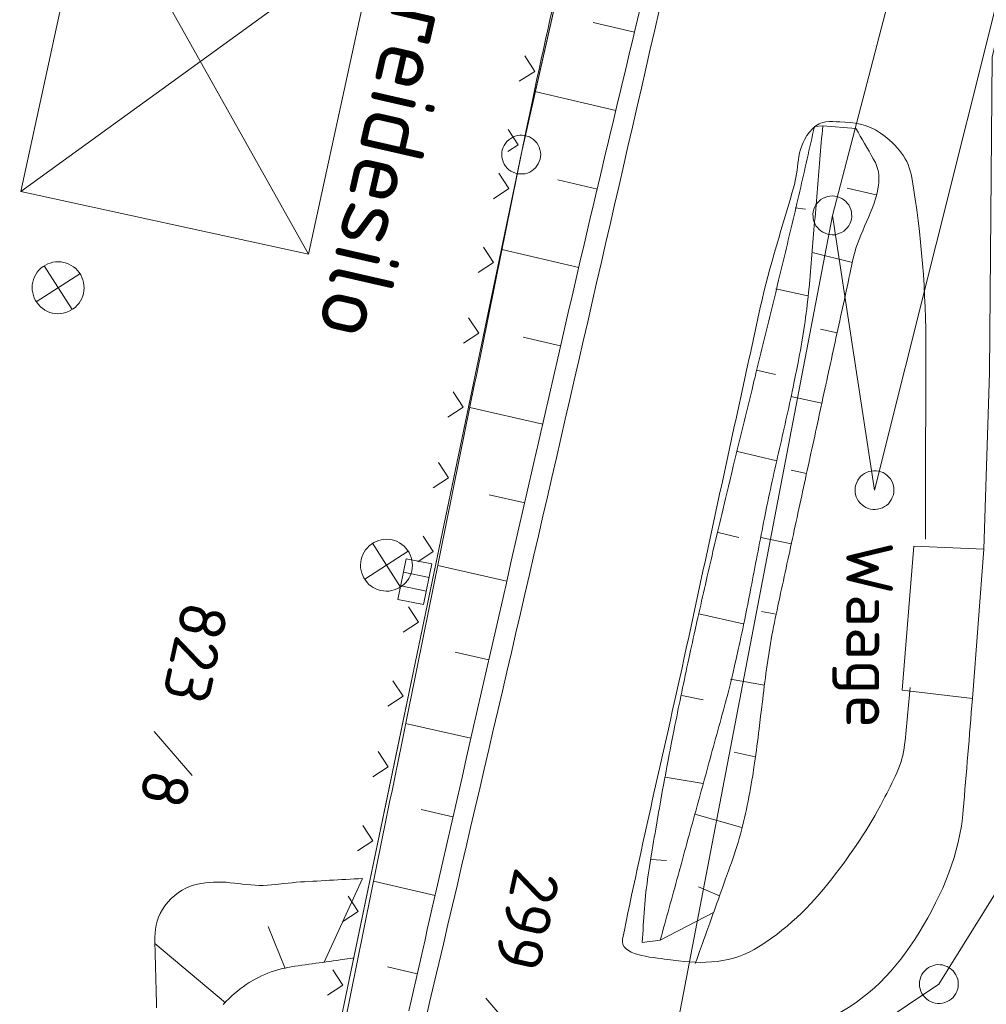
# Model space of a CAD drawing. Header units: metres. Extents: x 3425540 to 3446143, y 5432760 to 5444637.
# Tile 163 of 256: x 3436021 to 3436058, y 5440066 to 5440104. Entities that reach past the tile are written whole.
import ezdxf
from ezdxf.enums import TextEntityAlignment as Align

# ---------------------------------------------------------------- set-up
doc = ezdxf.new("R2010")
doc.units = ezdxf.units.M
for name, color, linetype, lineweight in [('B_Bestand', 9, 'Continuous', 18), ('B_Böschung', 9, 'Continuous', 18), ('B_Flurgrenzen', 9, 'Continuous', 18)]:
    doc.layers.add(name, color=color, linetype=linetype, lineweight=lineweight)
doc.styles.get("Standard").update_dxf_attribs({"font": 'isocpeur.ttf'})

msp = doc.modelspace()

# ---------------------------------------------------------------- linework, layer by layer
at = {"layer": 'B_Bestand'}
for p, q in [((3436020.947, 5440096.89), (3436023.675, 5440109.388)), ((3436023.675, 5440109.388), (3436032.031, 5440094.47)), ((3436034.74, 5440106.88), (3436020.947, 5440096.89)), ((3436034.74, 5440106.88), (3436032.031, 5440094.47)), ((3436042.096, 5440106.563), (3436040.775, 5440100.71)), ((3436040.751, 5440101.516), (3436040.374, 5440102.114)), ((3436040.775, 5440100.71), (3436040.232, 5440098.307)), ((3436040.11, 5440098.677), (3436039.733, 5440099.274)), ((3436039.711, 5440098.425), (3436040.11, 5440098.677)), ((3436039.754, 5440096.995), (3436039.367, 5440097.586)), ((3436039.163, 5440096.607), (3436039.754, 5440096.995)), ((3436032.031, 5440094.47), (3436020.947, 5440096.89)), ((3436039.161, 5440094.145), (3436038.773, 5440094.737)), ((3436021.852, 5440094.019), (3436022.922, 5440092.332)), ((3436038.569, 5440093.758), (3436039.161, 5440094.145)), ((3436023.228, 5440093.715), (3436021.546, 5440092.636)), ((3436038.593, 5440091.423), (3436038.206, 5440092.015)), ((3436038.002, 5440091.036), (3436038.593, 5440091.423)), ((3436038, 5440088.574), (3436037.612, 5440089.165)), ((3436037.408, 5440088.187), (3436038, 5440088.574)), ((3436037.432, 5440085.852), (3436037.045, 5440086.443)), ((3436036.841, 5440085.464), (3436037.432, 5440085.852)), ((3436035.882, 5440083.02), (3436034.2, 5440081.941)), ((3436034.506, 5440083.324), (3436035.576, 5440081.637)), ((3436054.919, 5440077.665), (3436055.357, 5440083.213)), ((3436055.357, 5440083.213), (3436058.06, 5440083.097)), ((3436058.06, 5440083.097), (3436057.622, 5440077.343)), ((3436036.684, 5440082.009), (3436035.697, 5440082.211)), ((3436036.577, 5440081.485), (3436035.59, 5440081.687)), ((3436036.56, 5440080.685), (3436035.336, 5440074.812)), ((3436036.271, 5440080.281), (3436035.884, 5440080.872)), ((3436035.68, 5440079.893), (3436036.271, 5440080.281)), ((3436035.678, 5440077.431), (3436035.29, 5440078.023)), ((3436057.622, 5440077.343), (3436054.919, 5440077.665)), ((3436035.086, 5440077.044), (3436035.678, 5440077.431)), ((3436035.111, 5440074.709), (3436034.723, 5440075.301)), ((3436034.519, 5440074.322), (3436035.111, 5440074.709)), ((3436034.517, 5440071.86), (3436034.129, 5440072.451)), ((3436033.925, 5440071.472), (3436034.517, 5440071.86)), ((3436033.95, 5440069.138), (3436033.562, 5440069.729)), ((3436033.358, 5440068.75), (3436033.95, 5440069.138)), ((3436033.356, 5440066.288), (3436032.968, 5440066.88)), ((3436032.764, 5440065.901), (3436033.356, 5440066.288))]:
    msp.add_line(p, q, dxfattribs=at)
for points in [[(3436084.112, 5440211.114), (3436074.693, 5440171.76), (3436067.986, 5440143.518), (3436062.974, 5440121.925), (3436058.377, 5440102.064), (3436058.28, 5440089.897), (3436058.06, 5440083.097)], [(3436022.17, 5440092.198), (3436022.274, 5440092.181), (3436022.378, 5440092.174), (3436022.483, 5440092.179), (3436022.586, 5440092.195), (3436022.688, 5440092.221), (3436022.786, 5440092.258), (3436022.879, 5440092.304), (3436022.968, 5440092.361), (3436023.05, 5440092.426), (3436023.124, 5440092.499), (3436023.191, 5440092.58), (3436023.248, 5440092.667), (3436023.297, 5440092.76), (3436023.335, 5440092.858), (3436023.363, 5440092.959), (3436023.38, 5440093.062), (3436023.386, 5440093.166), (3436023.382, 5440093.271), (3436023.366, 5440093.375), (3436023.34, 5440093.476), (3436023.303, 5440093.574), (3436023.257, 5440093.668), (3436023.2, 5440093.756), (3436023.135, 5440093.838), (3436023.062, 5440093.913), (3436022.981, 5440093.979), (3436022.893, 5440094.037), (3436022.801, 5440094.085), (3436022.703, 5440094.124), (3436022.602, 5440094.151), (3436022.499, 5440094.169), (3436022.394, 5440094.175), (3436022.29, 5440094.17), (3436022.186, 5440094.155), (3436022.085, 5440094.128), (3436021.987, 5440094.092), (3436021.893, 5440094.045), (3436021.805, 5440093.989), (3436021.723, 5440093.923), (3436021.648, 5440093.85), (3436021.582, 5440093.769), (3436021.524, 5440093.682), (3436021.476, 5440093.589), (3436021.437, 5440093.491), (3436021.409, 5440093.391), (3436021.392, 5440093.287), (3436021.386, 5440093.183), (3436021.391, 5440093.078), (3436021.406, 5440092.975), (3436021.433, 5440092.873), (3436021.469, 5440092.775), (3436021.516, 5440092.682), (3436021.572, 5440092.593), (3436021.637, 5440092.511), (3436021.711, 5440092.437), (3436021.792, 5440092.37), (3436021.879, 5440092.312), (3436021.972, 5440092.264), (3436022.069, 5440092.226), (3436022.17, 5440092.198)], [(3436034.824, 5440081.503), (3436034.928, 5440081.486), (3436035.032, 5440081.479), (3436035.137, 5440081.484), (3436035.24, 5440081.5), (3436035.342, 5440081.526), (3436035.44, 5440081.563), (3436035.533, 5440081.609), (3436035.622, 5440081.666), (3436035.704, 5440081.731), (3436035.778, 5440081.804), (3436035.845, 5440081.885), (3436035.902, 5440081.972), (3436035.951, 5440082.065), (3436035.989, 5440082.163), (3436036.017, 5440082.264), (3436036.034, 5440082.367), (3436036.04, 5440082.471), (3436036.036, 5440082.576), (3436036.02, 5440082.68), (3436035.994, 5440082.781), (3436035.957, 5440082.879), (3436035.911, 5440082.973), (3436035.854, 5440083.061), (3436035.789, 5440083.143), (3436035.716, 5440083.218), (3436035.635, 5440083.284), (3436035.547, 5440083.342), (3436035.455, 5440083.39), (3436035.357, 5440083.429), (3436035.256, 5440083.456), (3436035.153, 5440083.474), (3436035.048, 5440083.48), (3436034.944, 5440083.475), (3436034.84, 5440083.46), (3436034.739, 5440083.433), (3436034.641, 5440083.397), (3436034.547, 5440083.35), (3436034.459, 5440083.294), (3436034.377, 5440083.228), (3436034.302, 5440083.155), (3436034.236, 5440083.074), (3436034.178, 5440082.987), (3436034.13, 5440082.894), (3436034.091, 5440082.796), (3436034.063, 5440082.696), (3436034.046, 5440082.592), (3436034.04, 5440082.488), (3436034.045, 5440082.383), (3436034.06, 5440082.28), (3436034.087, 5440082.178), (3436034.123, 5440082.08), (3436034.17, 5440081.987), (3436034.226, 5440081.898), (3436034.291, 5440081.816), (3436034.365, 5440081.742), (3436034.446, 5440081.675), (3436034.533, 5440081.617), (3436034.626, 5440081.569), (3436034.723, 5440081.531), (3436034.824, 5440081.503)], [(3436036.79, 5440082.528), (3436036.47, 5440080.96), (3436035.482, 5440081.162), (3436035.803, 5440082.73), (3436036.79, 5440082.528)]]:
    msp.add_lwpolyline(points, dxfattribs=at)
for points, knots in [([(3435979.664, 5439954.64), (3435980.099, 5439954.133), (3435980.533, 5439953.626), (3435980.968, 5439953.119), (3435981.674, 5439952.296), (3435983.208, 5439952.194), (3435984.18, 5439952.598), (3435985.113, 5439952.986), (3435986.144, 5439953.637), (3435986.545, 5439954.639), (3435987.66, 5439957.43), (3435988.165, 5439960.212), (3435988.668, 5439963.069), (3435989.164, 5439965.886), (3435989.43, 5439968.731), (3435990.015, 5439971.531), (3435990.706, 5439974.84), (3435991.557, 5439978.108), (3435992.813, 5439981.261), (3435993.775, 5439983.675), (3435994.877, 5439986), (3435995.968, 5439988.341), (3435999.348, 5439995.592), (3436003.513, 5440002.473), (3436006.781, 5440009.776), (3436009.279, 5440015.361), (3436008.848, 5440021.843), (3436010.658, 5440027.719), (3436011.667, 5440030.993), (3436012.613, 5440034.354), (3436014.896, 5440037.028), (3436019.574, 5440042.508), (3436025.631, 5440046.002), (3436030.598, 5440050.909), (3436031.346, 5440051.649), (3436032.09, 5440052.372), (3436032.764, 5440053.207), (3436033.592, 5440054.234), (3436034.276, 5440055.379), (3436034.576, 5440056.638), (3436038.384, 5440072.62), (3436042.051, 5440088.609), (3436045.722, 5440104.617), (3436049.03, 5440119.044), (3436052.285, 5440133.477), (3436055.534, 5440147.909), (3436055.814, 5440149.153), (3436056.312, 5440150.471), (3436055.511, 5440151.734), (3436054.876, 5440152.734), (3436053.924, 5440153.45), (3436053.074, 5440153.531), (3436052.45, 5440153.591), (3436051.68, 5440153.123), (3436051.143, 5440152.432), (3436050.255, 5440151.29), (3436050.152, 5440150.158), (3436049.995, 5440148.944), (3436049.609, 5440145.952), (3436049.223, 5440142.959), (3436048.837, 5440139.966)], [0, 0, 0, 0, 0.008363, 0.008363, 0.008363, 0.021947, 0.021947, 0.021947, 0.034987, 0.034987, 0.034987, 0.071277, 0.071277, 0.071277, 0.107045, 0.107045, 0.107045, 0.149309, 0.149309, 0.149309, 0.181665, 0.181665, 0.181665, 0.281885, 0.281885, 0.281885, 0.358515, 0.358515, 0.358515, 0.401212, 0.401212, 0.401212, 0.4887, 0.4887, 0.4887, 0.501882, 0.501882, 0.501882, 0.518079, 0.518079, 0.518079, 0.723698, 0.723698, 0.723698, 0.909001, 0.909001, 0.909001, 0.924968, 0.924968, 0.924968, 0.937608, 0.937608, 0.937608, 0.946883, 0.946883, 0.946883, 0.962212, 0.962212, 0.962212, 1, 1, 1, 1]), ([(3436055.222, 5440077.771), (3436055.151, 5440077.039), (3436055.08, 5440076.306), (3436055.009, 5440075.573), (3436054.935, 5440074.808), (3436054.54, 5440074.118), (3436054.181, 5440073.42), (3436053.618, 5440072.328), (3436052.963, 5440071.375), (3436052.205, 5440070.396), (3436051.355, 5440069.299), (3436050.446, 5440068.403), (3436049.208, 5440067.672), (3436048.184, 5440067.068), (3436046.973, 5440067.116), (3436045.881, 5440067.279), (3436045.258, 5440067.372), (3436044.017, 5440067.447), (3436044.141, 5440068.069), (3436044.86, 5440071.666), (3436045.72, 5440075.264), (3436046.502, 5440078.863), (3436047.484, 5440083.38), (3436048.457, 5440087.899), (3436049.446, 5440092.414), (3436049.797, 5440094.017), (3436050.316, 5440095.578), (3436050.76, 5440097.159), (3436050.963, 5440097.883), (3436050.79, 5440098.6), (3436051.459, 5440099.301), (3436051.782, 5440099.64), (3436052.164, 5440099.584), (3436052.514, 5440099.568), (3436053.036, 5440099.545), (3436053.559, 5440099.498), (3436054.078, 5440099.134), (3436054.746, 5440098.665), (3436055.168, 5440098.122), (3436055.286, 5440097.428), (3436055.663, 5440095.207), (3436055.832, 5440092.987), (3436055.826, 5440090.756), (3436055.82, 5440088.334), (3436055.813, 5440085.911), (3436055.807, 5440083.488)], [0, 0, 0, 0, 0.032335, 0.032335, 0.032335, 0.066111, 0.066111, 0.066111, 0.119004, 0.119004, 0.119004, 0.178305, 0.178305, 0.178305, 0.227359, 0.227359, 0.227359, 0.255339, 0.255339, 0.255339, 0.417126, 0.417126, 0.417126, 0.620173, 0.620173, 0.620173, 0.692265, 0.692265, 0.692265, 0.725257, 0.725257, 0.725257, 0.741192, 0.741192, 0.741192, 0.764958, 0.764958, 0.764958, 0.795566, 0.795566, 0.795566, 0.893579, 0.893579, 0.893579, 1, 1, 1, 1]), ([(3436063.789, 5440002.697), (3436062.295, 5440002.119), (3436060.802, 5440001.541), (3436059.308, 5440000.963), (3436057.515, 5440000.269), (3436055.451, 5440000.274), (3436053.561, 5440000.478), (3436051.888, 5440000.658), (3436050.33, 5440001.297), (3436048.765, 5440002.222), (3436047.69, 5440002.857), (3436046.561, 5440003.483), (3436046.212, 5440004.623), (3436044.652, 5440009.714), (3436044.072, 5440014.839), (3436043.379, 5440020.015), (3436042.719, 5440024.941), (3436041.976, 5440029.848), (3436041.547, 5440034.797), (3436041.155, 5440039.311), (3436041.373, 5440043.854), (3436041.41, 5440048.381), (3436041.445, 5440052.634), (3436041.36, 5440056.859), (3436042.829, 5440061.063), (3436042.993, 5440061.532), (3436043.442, 5440061.836), (3436043.89, 5440062.009), (3436044.915, 5440062.404), (3436045.97, 5440062.615), (3436046.99, 5440062.98), (3436048.723, 5440063.601), (3436050.434, 5440064.213), (3436052.12, 5440065.027), (3436053.576, 5440065.73), (3436054.689, 5440066.885), (3436055.567, 5440068.321), (3436056.49, 5440069.83), (3436057.131, 5440071.37), (3436057.268, 5440073.035), (3436057.386, 5440074.471), (3436057.504, 5440075.907), (3436057.622, 5440077.343)], [0, 0, 0, 0, 0.047872, 0.047872, 0.047872, 0.105336, 0.105336, 0.105336, 0.156182, 0.156182, 0.156182, 0.1911, 0.1911, 0.1911, 0.347034, 0.347034, 0.347034, 0.49544, 0.49544, 0.49544, 0.630791, 0.630791, 0.630791, 0.757936, 0.757936, 0.757936, 0.772099, 0.772099, 0.772099, 0.804465, 0.804465, 0.804465, 0.859497, 0.859497, 0.859497, 0.907001, 0.907001, 0.907001, 0.956933, 0.956933, 0.956933, 1, 1, 1, 1])]:
    msp.add_open_spline(points, degree=3, knots=knots, dxfattribs=at)
at = {"layer": 'B_Böschung'}
for p, q in [((3436044.597, 5440103.022), (3436043, 5440103.4)), ((3436043.884, 5440100.001), (3436040.752, 5440100.74)), ((3436051.532, 5440099.388), (3436051.851, 5440099.415)), ((3436053.13, 5440099.313), (3436051.851, 5440099.415)), ((3436043.171, 5440096.98), (3436041.64, 5440097.34)), ((3436053.917, 5440096.762), (3436052.793, 5440097.007)), ((3436050.789, 5440096.258), (3436051.183, 5440096.203)), ((3436042.458, 5440093.959), (3436039.49, 5440094.651)), ((3436052.994, 5440094.147), (3436051.44, 5440094.531)), ((3436050.047, 5440093.128), (3436051.278, 5440092.864)), ((3436052.405, 5440091.436), (3436051.769, 5440091.577)), ((3436041.752, 5440090.936), (3436040.311, 5440091.27)), ((3436049.304, 5440089.997), (3436050.03, 5440089.832)), ((3436051.817, 5440088.724), (3436050.618, 5440088.989)), ((3436041.06, 5440087.91), (3436038.252, 5440088.555)), ((3436048.561, 5440086.867), (3436050.087, 5440086.507)), ((3436051.229, 5440086.012), (3436050.632, 5440086.14)), ((3436040.368, 5440084.885), (3436039.001, 5440085.197)), ((3436047.819, 5440083.737), (3436048.623, 5440083.549)), ((3436050.642, 5440083.3), (3436049.463, 5440083.545)), ((3436039.676, 5440081.859), (3436037.015, 5440082.467)), ((3436050.054, 5440080.588), (3436049.49, 5440080.695)), ((3436047.076, 5440080.607), (3436048.791, 5440080.222)), ((3436038.984, 5440078.833), (3436037.691, 5440079.128)), ((3436049.603, 5440077.851), (3436048.299, 5440078.083)), ((3436046.422, 5440077.457), (3436047.25, 5440077.288)), ((3436038.293, 5440075.807), (3436035.779, 5440076.381)), ((3436049.251, 5440075.099), (3436048.439, 5440075.268)), ((3436045.777, 5440074.305), (3436047.248, 5440074.063)), ((3436037.603, 5440072.781), (3436036.382, 5440073.059)), ((3436048.731, 5440072.376), (3436046.925, 5440072.885)), ((3436045.232, 5440071.135), (3436045.826, 5440071.092)), ((3436032.641, 5440067.181), (3436034.116, 5440070.405)), ((3436036.912, 5440069.754), (3436034.544, 5440070.296)), ((3436047.875, 5440069.738), (3436047.062, 5440070.079)), ((3436047.646, 5440069.099), (3436045.592, 5440068.03)), ((3436031.131, 5440066.938), (3436030.48, 5440068.557)), ((3436028.83, 5440065.608), (3436026.115, 5440067.895)), ((3436044.892, 5440067.938), (3436045.592, 5440068.03)), ((3436036.223, 5440066.728), (3436035.078, 5440067.004))]:
    msp.add_line(p, q, dxfattribs=at)
for points in [[(3436039.277, 5440093.602), (3436039.431, 5440094.364), (3436039.509, 5440094.746), (3436039.586, 5440095.127), (3436039.664, 5440095.508), (3436039.818, 5440096.27), (3436039.896, 5440096.651), (3436040.05, 5440097.413), (3436040.128, 5440097.794), (3436040.205, 5440098.175), (3436040.439, 5440099.318), (3436040.597, 5440100.08), (3436040.677, 5440100.46), (3436040.758, 5440100.84), (3436040.839, 5440101.221), (3436040.92, 5440101.601), (3436041.002, 5440101.981), (3436041.085, 5440102.361), (3436041.169, 5440102.741), (3436041.253, 5440103.12), (3436041.338, 5440103.5), (3436041.423, 5440103.879)], [(3436044.803, 5440103.891), (3436044.613, 5440103.095), (3436044.517, 5440102.696), (3436044.423, 5440102.298), (3436044.327, 5440101.9), (3436044.232, 5440101.502), (3436044.137, 5440101.103), (3436044.042, 5440100.705), (3436043.947, 5440100.308), (3436043.852, 5440099.909), (3436043.757, 5440099.511), (3436043.662, 5440099.112), (3436043.568, 5440098.714), (3436043.473, 5440098.316), (3436043.379, 5440097.917), (3436043.284, 5440097.519), (3436043.096, 5440096.721), (3436043.002, 5440096.323), (3436042.908, 5440095.924), (3436042.814, 5440095.526), (3436042.721, 5440095.127), (3436042.627, 5440094.728), (3436042.534, 5440094.329), (3436042.442, 5440093.93), (3436042.349, 5440093.531), (3436042.165, 5440092.733), (3436042.072, 5440092.334), (3436041.98, 5440091.935), (3436041.889, 5440091.536), (3436041.797, 5440091.137), (3436041.706, 5440090.739), (3436041.615, 5440090.345)], [(3436047.846, 5440083.962), (3436047.884, 5440084.118), (3436047.921, 5440084.274), (3436047.958, 5440084.429), (3436048.106, 5440085.053), (3436048.143, 5440085.208), (3436048.219, 5440085.52), (3436048.293, 5440085.832), (3436048.33, 5440085.987), (3436048.406, 5440086.299), (3436048.444, 5440086.454), (3436048.482, 5440086.611), (3436048.519, 5440086.766), (3436048.557, 5440086.922), (3436048.595, 5440087.077), (3436048.633, 5440087.234), (3436048.671, 5440087.389), (3436048.747, 5440087.701), (3436048.785, 5440087.856), (3436048.823, 5440088.012), (3436048.861, 5440088.167), (3436048.937, 5440088.479), (3436048.975, 5440088.634), (3436049.013, 5440088.791), (3436049.051, 5440088.947), (3436049.09, 5440089.102), (3436049.127, 5440089.257), (3436049.203, 5440089.569), (3436049.242, 5440089.725), (3436049.28, 5440089.88), (3436049.356, 5440090.192), (3436049.394, 5440090.347), (3436049.432, 5440090.503), (3436049.471, 5440090.658), (3436049.509, 5440090.814), (3436049.546, 5440090.97), (3436049.584, 5440091.126), (3436049.622, 5440091.281), (3436049.661, 5440091.437), (3436049.699, 5440091.592), (3436049.736, 5440091.749), (3436049.774, 5440091.905), (3436049.812, 5440092.06), (3436049.851, 5440092.215), (3436049.888, 5440092.372), (3436049.925, 5440092.527), (3436049.963, 5440092.683), (3436050.001, 5440092.838), (3436050.04, 5440092.994), (3436050.114, 5440093.306), (3436050.152, 5440093.462), (3436050.19, 5440093.617), (3436050.228, 5440093.773), (3436050.265, 5440093.929), (3436050.301, 5440094.085), (3436050.339, 5440094.24), (3436050.377, 5440094.396), (3436050.414, 5440094.552), (3436050.452, 5440094.709), (3436050.488, 5440094.864), (3436050.525, 5440095.019), (3436050.562, 5440095.175), (3436050.6, 5440095.332), (3436050.637, 5440095.488), (3436050.672, 5440095.643), (3436050.709, 5440095.799), (3436050.747, 5440095.954), (3436050.784, 5440096.111), (3436050.856, 5440096.423), (3436050.892, 5440096.578), (3436050.929, 5440096.734), (3436050.965, 5440096.891), (3436051.002, 5440097.047), (3436051.038, 5440097.202), (3436051.073, 5440097.358), (3436051.109, 5440097.514), (3436051.145, 5440097.671), (3436051.181, 5440097.827), (3436051.217, 5440097.982), (3436051.251, 5440098.138), (3436051.287, 5440098.296), (3436051.322, 5440098.452), (3436051.358, 5440098.607), (3436051.393, 5440098.763), (3436051.429, 5440098.919), (3436051.462, 5440099.076), (3436051.532, 5440099.388)], [(3436051.851, 5440099.415), (3436051.837, 5440099.254), (3436051.824, 5440099.094), (3436051.81, 5440098.933), (3436051.797, 5440098.773), (3436051.783, 5440098.612), (3436051.77, 5440098.452), (3436051.756, 5440098.291), (3436051.743, 5440098.13), (3436051.729, 5440097.97), (3436051.716, 5440097.809), (3436051.702, 5440097.649), (3436051.689, 5440097.488), (3436051.675, 5440097.328), (3436051.662, 5440097.167), (3436051.648, 5440097.006), (3436051.635, 5440096.846), (3436051.621, 5440096.685), (3436051.608, 5440096.525), (3436051.594, 5440096.364), (3436051.581, 5440096.204), (3436051.567, 5440096.043), (3436051.554, 5440095.882), (3436051.54, 5440095.722), (3436051.527, 5440095.561), (3436051.513, 5440095.401), (3436051.5, 5440095.24), (3436051.486, 5440095.08), (3436051.473, 5440094.919), (3436051.459, 5440094.758), (3436051.446, 5440094.598), (3436051.432, 5440094.437), (3436051.419, 5440094.277), (3436051.405, 5440094.116), (3436051.392, 5440093.956), (3436051.378, 5440093.795), (3436051.365, 5440093.635), (3436051.351, 5440093.474), (3436051.338, 5440093.313), (3436051.308, 5440092.993), (3436051.291, 5440092.833), (3436051.255, 5440092.513), (3436051.235, 5440092.353), (3436051.214, 5440092.193), (3436051.193, 5440092.034), (3436051.17, 5440091.875), (3436051.147, 5440091.715), (3436051.097, 5440091.397), (3436051.045, 5440091.079), (3436051.018, 5440090.921), (3436050.989, 5440090.762), (3436050.961, 5440090.604), (3436050.931, 5440090.445), (3436050.902, 5440090.287), (3436050.84, 5440089.971), (3436050.808, 5440089.812), (3436050.744, 5440089.496), (3436050.711, 5440089.338), (3436050.677, 5440089.181), (3436050.644, 5440089.023), (3436050.61, 5440088.865), (3436050.575, 5440088.707), (3436050.541, 5440088.55), (3436050.471, 5440088.234), (3436050.435, 5440088.077), (3436050.4, 5440087.919), (3436050.364, 5440087.762), (3436050.328, 5440087.604), (3436050.293, 5440087.447), (3436050.257, 5440087.289), (3436050.221, 5440087.132), (3436050.185, 5440086.974), (3436050.149, 5440086.817), (3436050.114, 5440086.659), (3436050.078, 5440086.502), (3436050.043, 5440086.344), (3436050.007, 5440086.186), (3436049.972, 5440086.029), (3436049.937, 5440085.871), (3436049.903, 5440085.714), (3436049.868, 5440085.556), (3436049.834, 5440085.398), (3436049.801, 5440085.24), (3436049.767, 5440085.083), (3436049.735, 5440084.925), (3436049.702, 5440084.767), (3436049.606, 5440084.293), (3436049.575, 5440084.135), (3436049.544, 5440083.976), (3436049.512, 5440083.818), (3436049.482, 5440083.66), (3436049.451, 5440083.502)], [(3436053.13, 5440099.313), (3436053.213, 5440099.166), (3436053.298, 5440099.022), (3436053.381, 5440098.875), (3436053.466, 5440098.729), (3436053.55, 5440098.582), (3436053.635, 5440098.438), (3436053.718, 5440098.291), (3436053.801, 5440098.145), (3436053.881, 5440097.998), (3436053.941, 5440097.848), (3436053.982, 5440097.696), (3436054.008, 5440097.542), (3436054.017, 5440097.384), (3436054.012, 5440097.223), (3436053.993, 5440097.061), (3436053.963, 5440096.897), (3436053.922, 5440096.731), (3436053.872, 5440096.564), (3436053.815, 5440096.395), (3436053.751, 5440096.226), (3436053.684, 5440096.055), (3436053.612, 5440095.885), (3436053.464, 5440095.543), (3436053.391, 5440095.373), (3436053.319, 5440095.202), (3436053.251, 5440095.032), (3436053.189, 5440094.863), (3436053.132, 5440094.695), (3436053.083, 5440094.528), (3436053.04, 5440094.363), (3436053.004, 5440094.199), (3436052.899, 5440093.704), (3436052.862, 5440093.54), (3436052.826, 5440093.376), (3436052.791, 5440093.211), (3436052.755, 5440093.046), (3436052.685, 5440092.716), (3436052.648, 5440092.553), (3436052.612, 5440092.389), (3436052.577, 5440092.224), (3436052.541, 5440092.059), (3436052.506, 5440091.894), (3436052.47, 5440091.73), (3436052.434, 5440091.565), (3436052.398, 5440091.401), (3436052.363, 5440091.236), (3436052.327, 5440091.071), (3436052.292, 5440090.906), (3436052.256, 5440090.743), (3436052.22, 5440090.578), (3436052.184, 5440090.414), (3436052.148, 5440090.249), (3436052.078, 5440089.919), (3436052.041, 5440089.755), (3436052.005, 5440089.591), (3436051.969, 5440089.426), (3436051.899, 5440089.096), (3436051.862, 5440088.933), (3436051.826, 5440088.768), (3436051.79, 5440088.604), (3436051.72, 5440088.274), (3436051.684, 5440088.109), (3436051.648, 5440087.945), (3436051.612, 5440087.78), (3436051.576, 5440087.616), (3436051.541, 5440087.451), (3436051.469, 5440087.123), (3436051.433, 5440086.958), (3436051.397, 5440086.794), (3436051.327, 5440086.464), (3436051.291, 5440086.299), (3436051.255, 5440086.135), (3436051.219, 5440085.97), (3436051.183, 5440085.806), (3436051.148, 5440085.641), (3436051.076, 5440085.313), (3436051.041, 5440085.148), (3436051.005, 5440084.983), (3436050.969, 5440084.819), (3436050.934, 5440084.654), (3436050.898, 5440084.489), (3436050.863, 5440084.325), (3436050.827, 5440084.16), (3436050.791, 5440083.996), (3436050.755, 5440083.831), (3436050.72, 5440083.666), (3436050.684, 5440083.503), (3436050.649, 5440083.338), (3436050.614, 5440083.174), (3436050.578, 5440083.011)], [(3436033.474, 5440065.021), (3436033.628, 5440065.783), (3436033.706, 5440066.164), (3436033.86, 5440066.926), (3436033.937, 5440067.308), (3436034.014, 5440067.689), (3436034.092, 5440068.07), (3436034.169, 5440068.451), (3436034.247, 5440068.832), (3436034.401, 5440069.594), (3436034.479, 5440069.975), (3436034.633, 5440070.737), (3436034.711, 5440071.118), (3436034.788, 5440071.499), (3436034.866, 5440071.881), (3436035.02, 5440072.643), (3436035.098, 5440073.024), (3436035.175, 5440073.405), (3436035.253, 5440073.786), (3436035.407, 5440074.548), (3436035.485, 5440074.929), (3436035.639, 5440075.691), (3436035.717, 5440076.072), (3436035.794, 5440076.454), (3436035.872, 5440076.835), (3436036.026, 5440077.597), (3436036.104, 5440077.978), (3436036.181, 5440078.359), (3436036.259, 5440078.74), (3436036.413, 5440079.502), (3436036.491, 5440079.883), (3436036.645, 5440080.645), (3436036.723, 5440081.027), (3436036.8, 5440081.408), (3436036.878, 5440081.789), (3436037.032, 5440082.551), (3436037.11, 5440082.932), (3436037.187, 5440083.313), (3436037.265, 5440083.694), (3436037.419, 5440084.456), (3436037.497, 5440084.837), (3436037.574, 5440085.218), (3436037.652, 5440085.6), (3436037.806, 5440086.362), (3436037.884, 5440086.743), (3436038.038, 5440087.505), (3436038.116, 5440087.886), (3436038.193, 5440088.267), (3436038.271, 5440088.648), (3436038.425, 5440089.41), (3436038.503, 5440089.791), (3436038.58, 5440090.173), (3436038.658, 5440090.554), (3436038.812, 5440091.316), (3436038.89, 5440091.697), (3436039.044, 5440092.459), (3436039.122, 5440092.84), (3436039.199, 5440093.221), (3436039.277, 5440093.602)], [(3436041.615, 5440090.345), (3436041.526, 5440089.954), (3436041.256, 5440088.781), (3436041.166, 5440088.389), (3436041.077, 5440087.998), (3436040.987, 5440087.607), (3436040.898, 5440087.216), (3436040.808, 5440086.825), (3436040.719, 5440086.433), (3436040.629, 5440086.042), (3436040.54, 5440085.651), (3436040.45, 5440085.26), (3436040.361, 5440084.869), (3436040.271, 5440084.477), (3436040.181, 5440084.086), (3436040.003, 5440083.304), (3436039.914, 5440082.912), (3436039.824, 5440082.521), (3436039.646, 5440081.739), (3436039.557, 5440081.347), (3436039.467, 5440080.956), (3436039.378, 5440080.565), (3436039.288, 5440080.173), (3436039.021, 5440079), (3436038.932, 5440078.608), (3436038.754, 5440077.826), (3436038.664, 5440077.434), (3436038.575, 5440077.043), (3436038.485, 5440076.652), (3436038.397, 5440076.261), (3436038.307, 5440075.869), (3436038.129, 5440075.087), (3436037.951, 5440074.303), (3436037.773, 5440073.521), (3436037.683, 5440073.129), (3436037.595, 5440072.738), (3436037.505, 5440072.347), (3436037.416, 5440071.956), (3436037.327, 5440071.564), (3436037.237, 5440071.173), (3436037.148, 5440070.781), (3436036.97, 5440069.999), (3436036.88, 5440069.608), (3436036.792, 5440069.216), (3436036.702, 5440068.825), (3436036.614, 5440068.434), (3436036.525, 5440068.042), (3436036.435, 5440067.651), (3436036.257, 5440066.869), (3436036.168, 5440066.477), (3436036.077, 5440066.086), (3436035.989, 5440065.695), (3436035.899, 5440065.304)], [(3436044.892, 5440067.938), (3436044.905, 5440068.101), (3436044.917, 5440068.264), (3436044.928, 5440068.426), (3436044.938, 5440068.589), (3436044.958, 5440068.917), (3436044.968, 5440069.08), (3436044.981, 5440069.243), (3436044.994, 5440069.405), (3436045.007, 5440069.568), (3436045.021, 5440069.731), (3436045.038, 5440069.894), (3436045.057, 5440070.055), (3436045.08, 5440070.216), (3436045.104, 5440070.377), (3436045.128, 5440070.539), (3436045.153, 5440070.7), (3436045.178, 5440070.86), (3436045.203, 5440071.021), (3436045.23, 5440071.182), (3436045.282, 5440071.504), (3436045.308, 5440071.664), (3436045.334, 5440071.825), (3436045.361, 5440071.986), (3436045.389, 5440072.147), (3436045.416, 5440072.308), (3436045.47, 5440072.628), (3436045.526, 5440072.95), (3436045.555, 5440073.11), (3436045.583, 5440073.27), (3436045.612, 5440073.43), (3436045.668, 5440073.752), (3436045.728, 5440074.072), (3436045.757, 5440074.232), (3436045.787, 5440074.392), (3436045.816, 5440074.553), (3436045.846, 5440074.713), (3436045.908, 5440075.033), (3436045.938, 5440075.193), (3436045.969, 5440075.354), (3436046, 5440075.513), (3436046.064, 5440075.833), (3436046.126, 5440076.153), (3436046.158, 5440076.313), (3436046.191, 5440076.472), (3436046.223, 5440076.632), (3436046.255, 5440076.793), (3436046.287, 5440076.952), (3436046.32, 5440077.112), (3436046.353, 5440077.271), (3436046.386, 5440077.431), (3436046.419, 5440077.592), (3436046.452, 5440077.751), (3436046.486, 5440077.911), (3436046.52, 5440078.07), (3436046.554, 5440078.23), (3436046.587, 5440078.39), (3436046.621, 5440078.549), (3436046.656, 5440078.709), (3436046.691, 5440078.868), (3436046.759, 5440079.188), (3436046.793, 5440079.347), (3436046.829, 5440079.506), (3436046.864, 5440079.665), (3436046.899, 5440079.825), (3436046.933, 5440079.985), (3436047.005, 5440080.303), (3436047.04, 5440080.462), (3436047.076, 5440080.622), (3436047.111, 5440080.782), (3436047.148, 5440080.94), (3436047.184, 5440081.1), (3436047.22, 5440081.259), (3436047.255, 5440081.418), (3436047.292, 5440081.577), (3436047.329, 5440081.737), (3436047.401, 5440082.055), (3436047.438, 5440082.215), (3436047.475, 5440082.373), (3436047.512, 5440082.533), (3436047.549, 5440082.692), (3436047.585, 5440082.851), (3436047.623, 5440083.01), (3436047.697, 5440083.328), (3436047.735, 5440083.487), (3436047.809, 5440083.805), (3436047.846, 5440083.962)], [(3436049.451, 5440083.502), (3436049.42, 5440083.343), (3436049.389, 5440083.185), (3436049.359, 5440083.027), (3436049.328, 5440082.868), (3436049.298, 5440082.71), (3436049.267, 5440082.552), (3436049.237, 5440082.393), (3436049.206, 5440082.235), (3436049.176, 5440082.076), (3436049.145, 5440081.918), (3436049.115, 5440081.76), (3436049.084, 5440081.602), (3436049.053, 5440081.443), (3436048.991, 5440081.127), (3436048.959, 5440080.969), (3436048.928, 5440080.811), (3436048.832, 5440080.337), (3436048.799, 5440080.179), (3436048.767, 5440080.021), (3436048.734, 5440079.863), (3436048.7, 5440079.706), (3436048.667, 5440079.548), (3436048.632, 5440079.391), (3436048.598, 5440079.233), (3436048.528, 5440078.919), (3436048.456, 5440078.605), (3436048.382, 5440078.291), (3436048.345, 5440078.135), (3436048.306, 5440077.978), (3436048.268, 5440077.822), (3436048.228, 5440077.666), (3436048.189, 5440077.51), (3436048.107, 5440077.198), (3436048.065, 5440077.042), (3436048.023, 5440076.887), (3436047.98, 5440076.732), (3436047.937, 5440076.576), (3436047.895, 5440076.421), (3436047.852, 5440076.265), (3436047.809, 5440076.11), (3436047.767, 5440075.955), (3436047.724, 5440075.799), (3436047.681, 5440075.644), (3436047.639, 5440075.489), (3436047.596, 5440075.333), (3436047.553, 5440075.178), (3436047.511, 5440075.022), (3436047.468, 5440074.867), (3436047.427, 5440074.712), (3436047.384, 5440074.556), (3436047.341, 5440074.401), (3436047.299, 5440074.245), (3436047.213, 5440073.935), (3436047.171, 5440073.779), (3436047.085, 5440073.469), (3436047.043, 5440073.313), (3436047, 5440073.158), (3436046.957, 5440073.002), (3436046.915, 5440072.847), (3436046.872, 5440072.692), (3436046.829, 5440072.536), (3436046.787, 5440072.381), (3436046.744, 5440072.225), (3436046.701, 5440072.07), (3436046.659, 5440071.915), (3436046.616, 5440071.759), (3436046.573, 5440071.604), (3436046.531, 5440071.448), (3436046.445, 5440071.138), (3436046.403, 5440070.982), (3436046.317, 5440070.672), (3436046.275, 5440070.516), (3436046.232, 5440070.361), (3436046.189, 5440070.205), (3436046.147, 5440070.05), (3436046.104, 5440069.895), (3436046.061, 5440069.739), (3436046.019, 5440069.584), (3436045.976, 5440069.428), (3436045.933, 5440069.273), (3436045.891, 5440069.118), (3436045.848, 5440068.962), (3436045.805, 5440068.807), (3436045.763, 5440068.652), (3436045.72, 5440068.496), (3436045.677, 5440068.341), (3436045.635, 5440068.185), (3436045.592, 5440068.03)], [(3436050.578, 5440083.011), (3436050.508, 5440082.689), (3436050.473, 5440082.527), (3436050.438, 5440082.366), (3436050.403, 5440082.204), (3436050.369, 5440082.043), (3436050.334, 5440081.882), (3436050.299, 5440081.72), (3436050.264, 5440081.559), (3436050.229, 5440081.399), (3436050.195, 5440081.237), (3436050.125, 5440080.915), (3436050.09, 5440080.753), (3436050.055, 5440080.592), (3436050.021, 5440080.43), (3436049.987, 5440080.269), (3436049.955, 5440080.107), (3436049.924, 5440079.944), (3436049.893, 5440079.782), (3436049.865, 5440079.619), (3436049.837, 5440079.457), (3436049.81, 5440079.293), (3436049.783, 5440079.13), (3436049.733, 5440078.802), (3436049.709, 5440078.638), (3436049.663, 5440078.31), (3436049.641, 5440078.145), (3436049.62, 5440077.981), (3436049.599, 5440077.816), (3436049.578, 5440077.652), (3436049.557, 5440077.487), (3436049.538, 5440077.322), (3436049.478, 5440076.827), (3436049.458, 5440076.663), (3436049.398, 5440076.168), (3436049.377, 5440076.004), (3436049.358, 5440075.839), (3436049.337, 5440075.674), (3436049.316, 5440075.51), (3436049.294, 5440075.346), (3436049.272, 5440075.181), (3436049.249, 5440075.018), (3436049.226, 5440074.853), (3436049.202, 5440074.689), (3436049.152, 5440074.363), (3436049.125, 5440074.2), (3436049.098, 5440074.038), (3436049.07, 5440073.876), (3436049.041, 5440073.713), (3436049.01, 5440073.55), (3436048.978, 5440073.388), (3436048.945, 5440073.227), (3436048.911, 5440073.067), (3436048.876, 5440072.906), (3436048.84, 5440072.746), (3436048.802, 5440072.586), (3436048.762, 5440072.426), (3436048.721, 5440072.267), (3436048.679, 5440072.108), (3436048.635, 5440071.95), (3436048.589, 5440071.792), (3436048.541, 5440071.635), (3436048.491, 5440071.478), (3436048.44, 5440071.322), (3436048.386, 5440071.165), (3436048.331, 5440071.009), (3436048.275, 5440070.854), (3436048.22, 5440070.699), (3436048.108, 5440070.389), (3436048.052, 5440070.233), (3436047.997, 5440070.078), (3436047.885, 5440069.768), (3436047.83, 5440069.611), (3436047.775, 5440069.456), (3436047.718, 5440069.301), (3436047.662, 5440069.146), (3436047.608, 5440068.991), (3436047.552, 5440068.834), (3436047.495, 5440068.679), (3436047.385, 5440068.369), (3436047.329, 5440068.214), (3436047.272, 5440068.058), (3436047.218, 5440067.903), (3436047.106, 5440067.593), (3436047.049, 5440067.436), (3436046.995, 5440067.281), (3436046.939, 5440067.126)], [(3436026.178, 5440065.425), (3436026.172, 5440065.745), (3436026.169, 5440065.904), (3436026.161, 5440066.224), (3436026.157, 5440066.383), (3436026.152, 5440066.543), (3436026.148, 5440066.703), (3436026.143, 5440066.862), (3436026.138, 5440067.022), (3436026.134, 5440067.182), (3436026.129, 5440067.341), (3436026.121, 5440067.661), (3436026.117, 5440067.82), (3436026.114, 5440067.98), (3436026.116, 5440068.138), (3436026.125, 5440068.295), (3436026.143, 5440068.451), (3436026.17, 5440068.605), (3436026.208, 5440068.758), (3436026.259, 5440068.909), (3436026.323, 5440069.058), (3436026.403, 5440069.205), (3436026.5, 5440069.351), (3436026.614, 5440069.494), (3436026.745, 5440069.633), (3436026.881, 5440069.755), (3436027.02, 5440069.861), (3436027.162, 5440069.952), (3436027.306, 5440070.028), (3436027.454, 5440070.092), (3436027.603, 5440070.143), (3436027.755, 5440070.184), (3436027.909, 5440070.216), (3436028.065, 5440070.239), (3436028.222, 5440070.254), (3436028.38, 5440070.264), (3436028.54, 5440070.269), (3436028.699, 5440070.266), (3436028.858, 5440070.257), (3436029.018, 5440070.243), (3436029.178, 5440070.226), (3436029.337, 5440070.207), (3436029.497, 5440070.188), (3436029.656, 5440070.17), (3436029.816, 5440070.154), (3436029.975, 5440070.143), (3436030.134, 5440070.136), (3436030.293, 5440070.136), (3436030.453, 5440070.145), (3436030.612, 5440070.159), (3436030.77, 5440070.175), (3436031.088, 5440070.209), (3436031.247, 5440070.227), (3436031.406, 5440070.243), (3436031.565, 5440070.258), (3436031.724, 5440070.27), (3436031.884, 5440070.28), (3436032.202, 5440070.298), (3436032.362, 5440070.307), (3436032.521, 5440070.316), (3436032.681, 5440070.325), (3436032.84, 5440070.334), (3436033, 5440070.343), (3436033.159, 5440070.352), (3436033.319, 5440070.36), (3436033.478, 5440070.369), (3436033.638, 5440070.378), (3436033.797, 5440070.387), (3436033.957, 5440070.396), (3436034.116, 5440070.405)], [(3436033.8, 5440067.343), (3436033.664, 5440067.324), (3436033.531, 5440067.306), (3436033.259, 5440067.268), (3436033.126, 5440067.249), (3436032.99, 5440067.229), (3436032.854, 5440067.21), (3436032.72, 5440067.191), (3436032.585, 5440067.172), (3436032.449, 5440067.154), (3436032.315, 5440067.135), (3436032.18, 5440067.116), (3436032.044, 5440067.097), (3436031.91, 5440067.079), (3436031.775, 5440067.059), (3436031.639, 5440067.039), (3436031.505, 5440067.02), (3436031.37, 5440067.001), (3436031.236, 5440066.977), (3436031.105, 5440066.95), (3436030.975, 5440066.918), (3436030.847, 5440066.884), (3436030.72, 5440066.844), (3436030.594, 5440066.801), (3436030.47, 5440066.755), (3436030.346, 5440066.704), (3436030.225, 5440066.649), (3436030.103, 5440066.59), (3436029.985, 5440066.528), (3436029.867, 5440066.461), (3436029.75, 5440066.389), (3436029.635, 5440066.314), (3436029.519, 5440066.234), (3436029.406, 5440066.15), (3436029.293, 5440066.062), (3436029.182, 5440065.969), (3436029.072, 5440065.871), (3436028.962, 5440065.769), (3436028.854, 5440065.663), (3436028.747, 5440065.552)]]:
    msp.add_lwpolyline(points, dxfattribs=at)
at = {"layer": 'B_Flurgrenzen'}
for p, q in [((3436040.232, 5440098.307), (3436050.025, 5440141.679)), ((3436052.222, 5440095.965), (3436059.505, 5440123.774)), ((3436058.996, 5440105.92), (3436053.847, 5440085.376)), ((3436040.154, 5440101.138), (3436040.751, 5440101.516)), ((3436030.666, 5440052.399), (3436040.232, 5440098.307)), ((3436040.232, 5440098.307), (3436036.56, 5440080.685)), ((3436052.222, 5440095.965), (3436045.108, 5440058.832)), ((3436053.847, 5440085.376), (3436052.222, 5440095.965)), ((3436056.329, 5440066.335), (3436068.134, 5440085.328)), ((3436036.839, 5440083.003), (3436036.451, 5440083.594)), ((3436036.247, 5440082.615), (3436036.839, 5440083.003)), ((3436026.082, 5440076.076), (3436027.548, 5440074.369)), ((3436035.336, 5440074.812), (3436032.888, 5440063.064)), ((3436045.108, 5440058.832), (3436056.329, 5440066.335)), ((3436038.872, 5440065.792), (3436040.338, 5440064.085))]:
    msp.add_line(p, q, dxfattribs=at)
for points in [[(3436040.704, 5440098.89), (3436040.627, 5440098.944), (3436040.547, 5440098.986), (3436040.455, 5440099.023), (3436040.365, 5440099.043), (3436040.271, 5440099.05), (3436040.175, 5440099.052), (3436040.083, 5440099.043), (3436039.994, 5440099.017), (3436039.905, 5440098.982), (3436039.826, 5440098.932), (3436039.752, 5440098.878), (3436039.683, 5440098.812), (3436039.624, 5440098.739), (3436039.574, 5440098.658), (3436039.536, 5440098.574), (3436039.503, 5440098.487), (3436039.488, 5440098.393), (3436039.481, 5440098.3), (3436039.49, 5440098.208), (3436039.513, 5440098.114), (3436039.539, 5440098.025), (3436039.577, 5440097.94), (3436039.632, 5440097.858), (3436039.69, 5440097.788), (3436039.759, 5440097.724), (3436039.836, 5440097.669), (3436039.916, 5440097.627), (3436040.008, 5440097.591), (3436040.099, 5440097.571), (3436040.192, 5440097.564), (3436040.289, 5440097.561), (3436040.38, 5440097.571), (3436040.47, 5440097.597), (3436040.558, 5440097.632), (3436040.637, 5440097.682), (3436040.711, 5440097.736), (3436040.78, 5440097.802), (3436040.839, 5440097.875), (3436040.89, 5440097.956), (3436040.927, 5440098.04), (3436040.96, 5440098.127), (3436040.975, 5440098.221), (3436040.982, 5440098.314), (3436040.973, 5440098.405), (3436040.95, 5440098.5), (3436040.924, 5440098.589), (3436040.886, 5440098.673), (3436040.831, 5440098.756), (3436040.774, 5440098.825), (3436040.704, 5440098.89)], [(3436051.59, 5440096.369), (3436051.544, 5440096.287), (3436051.512, 5440096.202), (3436051.485, 5440096.107), (3436051.476, 5440096.015), (3436051.479, 5440095.922), (3436051.487, 5440095.825), (3436051.507, 5440095.735), (3436051.543, 5440095.649), (3436051.587, 5440095.565), (3436051.646, 5440095.492), (3436051.708, 5440095.425), (3436051.781, 5440095.364), (3436051.86, 5440095.313), (3436051.946, 5440095.272), (3436052.034, 5440095.244), (3436052.124, 5440095.221), (3436052.219, 5440095.216), (3436052.313, 5440095.219), (3436052.402, 5440095.239), (3436052.494, 5440095.272), (3436052.58, 5440095.308), (3436052.659, 5440095.355), (3436052.735, 5440095.419), (3436052.798, 5440095.484), (3436052.854, 5440095.56), (3436052.9, 5440095.643), (3436052.932, 5440095.727), (3436052.958, 5440095.823), (3436052.968, 5440095.915), (3436052.965, 5440096.008), (3436052.957, 5440096.105), (3436052.937, 5440096.194), (3436052.901, 5440096.28), (3436052.857, 5440096.365), (3436052.798, 5440096.437), (3436052.736, 5440096.505), (3436052.663, 5440096.566), (3436052.583, 5440096.617), (3436052.497, 5440096.658), (3436052.41, 5440096.686), (3436052.32, 5440096.709), (3436052.225, 5440096.714), (3436052.131, 5440096.71), (3436052.041, 5440096.69), (3436051.95, 5440096.658), (3436051.864, 5440096.622), (3436051.785, 5440096.574), (3436051.709, 5440096.511), (3436051.646, 5440096.446), (3436051.59, 5440096.369)], [(3436054.578, 5440085.544), (3436054.551, 5440085.635), (3436054.513, 5440085.717), (3436054.463, 5440085.803), (3436054.405, 5440085.874), (3436054.335, 5440085.937), (3436054.261, 5440085.998), (3436054.183, 5440086.047), (3436054.096, 5440086.082), (3436054.005, 5440086.109), (3436053.912, 5440086.118), (3436053.82, 5440086.121), (3436053.725, 5440086.111), (3436053.633, 5440086.09), (3436053.544, 5440086.057), (3436053.463, 5440086.014), (3436053.383, 5440085.965), (3436053.313, 5440085.901), (3436053.251, 5440085.832), (3436053.202, 5440085.754), (3436053.162, 5440085.666), (3436053.127, 5440085.579), (3436053.105, 5440085.489), (3436053.098, 5440085.39), (3436053.101, 5440085.3), (3436053.116, 5440085.207), (3436053.143, 5440085.116), (3436053.18, 5440085.034), (3436053.23, 5440084.948), (3436053.289, 5440084.877), (3436053.358, 5440084.814), (3436053.433, 5440084.753), (3436053.511, 5440084.704), (3436053.598, 5440084.67), (3436053.689, 5440084.642), (3436053.782, 5440084.633), (3436053.874, 5440084.63), (3436053.968, 5440084.64), (3436054.06, 5440084.661), (3436054.15, 5440084.694), (3436054.231, 5440084.737), (3436054.311, 5440084.786), (3436054.38, 5440084.85), (3436054.443, 5440084.919), (3436054.492, 5440084.997), (3436054.532, 5440085.085), (3436054.567, 5440085.172), (3436054.588, 5440085.262), (3436054.596, 5440085.361), (3436054.593, 5440085.451), (3436054.578, 5440085.544)], [(3436056.935, 5440065.892), (3436056.986, 5440065.972), (3436057.024, 5440066.054), (3436057.055, 5440066.148), (3436057.071, 5440066.239), (3436057.073, 5440066.332), (3436057.071, 5440066.429), (3436057.057, 5440066.52), (3436057.026, 5440066.608), (3436056.987, 5440066.695), (3436056.933, 5440066.771), (3436056.876, 5440066.843), (3436056.806, 5440066.908), (3436056.73, 5440066.964), (3436056.647, 5440067.01), (3436056.561, 5440067.043), (3436056.472, 5440067.071), (3436056.378, 5440067.082), (3436056.284, 5440067.084), (3436056.194, 5440067.07), (3436056.101, 5440067.043), (3436056.012, 5440067.013), (3436055.93, 5440066.97), (3436055.851, 5440066.911), (3436055.784, 5440066.85), (3436055.724, 5440066.778), (3436055.673, 5440066.698), (3436055.635, 5440066.616), (3436055.603, 5440066.522), (3436055.587, 5440066.431), (3436055.585, 5440066.338), (3436055.587, 5440066.241), (3436055.601, 5440066.15), (3436055.632, 5440066.062), (3436055.671, 5440065.975), (3436055.725, 5440065.899), (3436055.783, 5440065.827), (3436055.852, 5440065.762), (3436055.928, 5440065.706), (3436056.011, 5440065.66), (3436056.097, 5440065.627), (3436056.186, 5440065.598), (3436056.28, 5440065.588), (3436056.374, 5440065.585), (3436056.465, 5440065.6), (3436056.558, 5440065.627), (3436056.646, 5440065.657), (3436056.728, 5440065.7), (3436056.807, 5440065.759), (3436056.874, 5440065.82), (3436056.935, 5440065.892)]]:
    msp.add_lwpolyline(points, dxfattribs=at)

# ---------------------------------------------------------------- texts
at = {"layer": 'B_Bestand'}
for s, height, rotation, p in [('Getreidesilo', 2.5, 257.0966, (3436035.623, 5440100.125)), ('Waage', 1.8, 270.0737, (3436053.391, 5440079.781))]:
    msp.add_text(s, height=height, rotation=rotation, dxfattribs=at).set_placement(p, align=Align.MIDDLE)
at = {"layer": 'B_Flurgrenzen'}
for s, p in [('823', (3436027.21, 5440081.179)), ('8', (3436025.78, 5440074.71)), ('299', (3436039.999, 5440070.895))]:
    msp.add_text(s, height=1.8, rotation=257.535, dxfattribs=at).set_placement(p)

doc.saveas('drawing.dxf')
